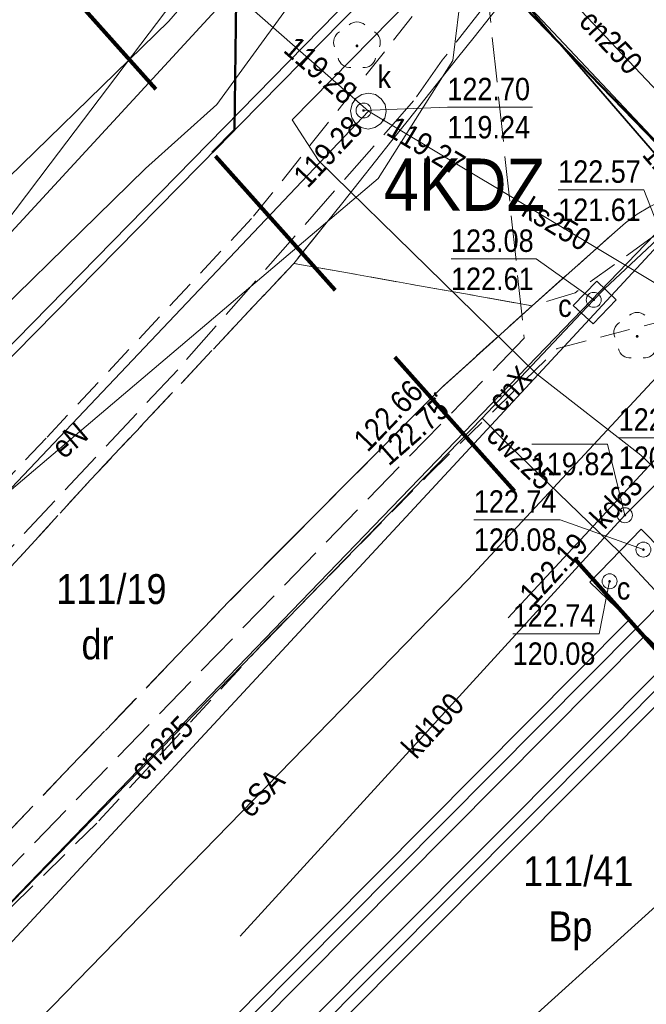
# Model space of a CAD drawing. Extents: x 0 to 6443539, y 0 to 5655063.
# Tile 10 of 64: x 6440759 to 6440780, y 5654931 to 5654964. Entities that reach past the tile are written whole.
import ezdxf
from ezdxf.enums import TextEntityAlignment as Align

# ---------------------------------------------------------------- set-up
doc = ezdxf.new("R2010")
doc.units = 0
doc.header["$MEASUREMENT"] = 0
for name, pattern in [('1.0_0.5', [1.5, 1, -0.5]), ('1.5_0.5', [2, 1.5, -0.5]), ('2', [0.9, 0.6, -0.3]), ('219-500', [0]), ('PRZER3-1', [4, 3, -1])]:
    doc.linetypes.add(name, pattern=pattern)
doc.layers.get('0').update_dxf_attribs({"color": 2, "linetype": 'CONTINUOUS', "lineweight": 5})
for name, color, linetype in [('210-oznaczenie konturu użytku gruntowego', 7, 'CONTINUOUS'), ('211-numer działki ewidencyjnej', 7, 'CONTINUOUS'), ('218-kontur użytku gruntowego', 7, 'CONTINUOUS'), ('219-działka ewidencyjna', 7, 'CONTINUOUS'), ('chodnik', 7, 'CONTINUOUS'), ('drzewo liściaste', 7, 'CONTINUOUS'), ('jezdnia', 7, 'CONTINUOUS'), ('komora podziemna', 7, 'CONTINUOUS'), ('krawężnik', 7, 'CONTINUOUS'), ('obudowa ochronna przewodu', 7, 'CONTINUOUS'), ('ogrodzenie trwałe', 7, 'CONTINUOUS'), ('pikieta sztuczna', 7, 'CONTINUOUS'), ('pikieta sztuczna-Atr2', 7, 'CONTINUOUS'), ('przewód ciepłowniczy', 7, 'CONTINUOUS'), ('przewód ciepłowniczy-Atr1', 7, 'CONTINUOUS'), ('przewód elektroenergetyczny podziemny', 7, 'CONTINUOUS'), ('przewód elektroenergetyczny podziemny - ob. projektowany', 7, 'CONTINUOUS'), ('przewód elektroenergetyczny podziemny-Atr1', 7, 'CONTINUOUS'), ('przewód kanalizacyjny', 7, 'CONTINUOUS'), ('przewód kanalizacyjny-Atr1', 7, 'CONTINUOUS'), ('przewód telekomunikacyjny podziemny - ob. projektowany', 7, 'CONTINUOUS'), ('przewód wodociągowy', 7, 'CONTINUOUS'), ('rzedna', 7, 'CONTINUOUS'), ('rzedna-Atr2', 7, 'CONTINUOUS'), ('rzedna-Atr3', 7, 'CONTINUOUS'), ('właz do komory lub kanału - okrągły', 7, 'CONTINUOUS'), ('właz do komory lub kanału - okrągły-Atr17', 7, 'CONTINUOUS'), ('Zakres', 7, 'CONTINUOUS')]:
    doc.layers.add(name, color=color, linetype=linetype)
doc.layers.add('z - MPZT', color=121, linetype='PRZER3-1', lineweight=18)
doc.styles.add('MapaZas', font='geodezja.shx', dxfattribs={"width": 0.9})
doc.linetypes.add('902-500', pattern='A,3.75,0,[1,ksztalty.shx,S=0.5,R=0,X=0,Y=0],3.75', length=7.5)
doc.linetypes.add('OLZ', pattern='A,3,-1,[36,msgB.shx,S=0.008,R=0,X=-0.5,Y=0],3', length=7)

# ---------------------------------------------------------------- blocks, each defined once
blk = doc.blocks.new('PW01')
at = {"linetype": 'Continuous', "lineweight": 13}
h = blk.add_hatch(color=0, dxfattribs=at)
edge = h.paths.add_edge_path()
edge.add_arc((0, 0), 0.045, 0, 360)
blk = doc.blocks.new('OP021')
at = {"linetype": 'Continuous', "lineweight": 13}
h = blk.add_hatch(color=0, dxfattribs=at)
edge = h.paths.add_edge_path()
edge.add_arc((0, 0), 0.05, 0, 360)
at = {"color": 0, "linetype": 'Continuous', "lineweight": 13}
for centre, start, end in [((0, 0.4), 49.272, 130.728), ((-0.38, 0.124), 121.308, 202.548), ((0.38, 0.124), 337.452, 58.692), ((-0.235, -0.324), 193.221, 274.871), ((0.235, -0.324), 265.129, 346.779)]:
    blk.add_arc(centre, 0.4, start, end, dxfattribs=at)
blk = doc.blocks.new('US22')
at = {"color": 0, "linetype": 'Continuous', "lineweight": 13}
blk.add_circle((0, 0), 0.25, dxfattribs=at)

msp = doc.modelspace()

# ---------------------------------------------------------------- linework, layer by layer
at = {"layer": '218-kontur użytku gruntowego', "color": 3, "linetype": 'Continuous', "lineweight": 13}
for points in [[(6440773.1, 5654967.83), (6440737.555, 5654931.679)], [(6440737.555, 5654931.679), (6440773.1, 5654967.83)], [(6440746.513, 5654922.325), (6440781.63, 5654958.76)], [(6440781.63, 5654958.76), (6440746.513, 5654922.325)]]:
    msp.add_lwpolyline(points, dxfattribs=at)
at = {"layer": '219-działka ewidencyjna', "color": 3, "linetype": '219-500', "lineweight": 13}
for points in [[(6440737.555, 5654931.679), (6440773.1, 5654967.83)], [(6440746.513, 5654922.325), (6440781.63, 5654958.76)]]:
    msp.add_lwpolyline(points, dxfattribs=at)
at = {"layer": '219-działka ewidencyjna', "color": 3, "linetype": '219-500', "lineweight": 13, "flags": 128}
msp.add_lwpolyline([(6440781.63, 5654958.76), (6440773.1, 5654967.83)], dxfattribs=at)
at = {"layer": 'chodnik', "color": 7, "linetype": '1.0_0.5', "lineweight": 13}
for points in [[(6440773.89, 5654966.83), (6440767.35, 5654958.58), (6440766.66, 5654957.73), (6440759.8, 5654950.39), (6440754.95, 5654945.28)], [(6440756.47, 5654943.74), (6440761.28, 5654948.99), (6440768.07, 5654956.23), (6440769.15, 5654957.57), (6440769.71, 5654958.26), (6440770.25, 5654958.95), (6440770.8, 5654959.65), (6440771.34, 5654960.34), (6440771.9, 5654961.03), (6440772.45, 5654961.72), (6440772.99, 5654962.41), (6440773.54, 5654963.1), (6440774.1, 5654963.79), (6440774.64, 5654964.48)], [(6440786.96, 5654956.64), (6440786.89, 5654956.69), (6440786.68, 5654956.86), (6440786.48, 5654957.03), (6440786.27, 5654957.2), (6440786.05, 5654957.36), (6440785.84, 5654957.51), (6440785.62, 5654957.68), (6440785.4, 5654957.83), (6440785, 5654958.09), (6440784.59, 5654958.29), (6440783.7, 5654957.71), (6440781.68, 5654957.83), (6440780, 5654957.07), (6440777.47, 5654955.25), (6440776.03, 5654954.81), (6440773, 5654952.07), (6440765.9, 5654944.92), (6440760.39, 5654939.17), (6440755.55, 5654934.1), (6440745.249, 5654923.645)], [(6440746.445, 5654922.396), (6440756.5, 5654932.61), (6440761.56, 5654937.59), (6440767.15, 5654943.64), (6440772.56, 5654949.16), (6440776.87, 5654953.38), (6440780.73, 5654954.4), (6440782.07, 5654954.4), (6440782.68, 5654954.05), (6440784.42, 5654952.81), (6440786.41, 5654950.96), (6440787.86, 5654952.44), (6440785.55, 5654954.54), (6440786.19, 5654955.76), (6440786.96, 5654956.64)]]:
    msp.add_lwpolyline(points, dxfattribs=at)
at = {"layer": 'jezdnia', "color": 7, "linetype": '1.5_0.5', "lineweight": 13}
for points in [[(6440774.64, 5654964.48), (6440774.1, 5654963.79), (6440773.54, 5654963.1), (6440772.99, 5654962.41), (6440772.45, 5654961.72), (6440771.9, 5654961.03), (6440771.34, 5654960.34), (6440770.8, 5654959.65), (6440770.25, 5654958.95), (6440769.71, 5654958.26), (6440769.15, 5654957.57), (6440768.07, 5654956.23), (6440776.03, 5654954.81), (6440778.79, 5654957.27), (6440779.15, 5654957.59), (6440779.54, 5654957.88), (6440779.95, 5654958.12)], [(6440745.249, 5654923.645), (6440755.55, 5654934.1), (6440760.39, 5654939.17), (6440765.9, 5654944.92), (6440773, 5654952.07), (6440776.03, 5654954.81), (6440768.07, 5654956.23), (6440761.28, 5654948.99), (6440756.47, 5654943.74), (6440752.33, 5654939.42), (6440744.34, 5654931.25), (6440741.103, 5654927.975)]]:
    msp.add_lwpolyline(points, dxfattribs=at)
at = {"layer": 'komora podziemna', "color": 32, "linetype": 'Continuous', "lineweight": 13, "flags": 128}
msp.add_lwpolyline([(6440771.12, 5654961.54), (6440771.16, 5654961.31), (6440771.11, 5654961.08), (6440770.97, 5654960.89), (6440770.78, 5654960.77), (6440770.55, 5654960.72), (6440770.32, 5654960.77), (6440770.13, 5654960.91), (6440770.01, 5654961.1), (6440769.96, 5654961.33), (6440770.02, 5654961.56), (6440770.15, 5654961.75), (6440770.34, 5654961.87), (6440770.57, 5654961.92), (6440770.8, 5654961.87), (6440770.99, 5654961.73)], close=True, dxfattribs=at)
at = {"layer": 'komora podziemna', "color": 6, "linetype": 'Continuous', "lineweight": 13, "flags": 128}
for points in [[(6440777.4, 5654954.82), (6440778.19, 5654955.64), (6440778.84, 5654955.01), (6440778.07, 5654954.21)], [(6440783.2, 5654943.76), (6440781.5, 5654942.16), (6440777.96, 5654945.57), (6440779.67, 5654947.34)]]:
    msp.add_lwpolyline(points, close=True, dxfattribs=at)
at = {"layer": 'krawężnik', "color": 7, "linetype": 'Continuous', "lineweight": 13, "flags": 128}
for points in [[(6440769.15, 5654957.57), (6440769.71, 5654958.26), (6440770.25, 5654958.95), (6440770.8, 5654959.65), (6440771.34, 5654960.34), (6440771.9, 5654961.03), (6440772.45, 5654961.72), (6440772.99, 5654962.41), (6440773.54, 5654963.1), (6440774.1, 5654963.79), (6440774.64, 5654964.48), (6440775.19, 5654965.17), (6440775.74, 5654965.86), (6440776.3, 5654966.55), (6440776.85, 5654967.24), (6440777.39, 5654967.93), (6440777.94, 5654968.62)], [(6440778.79, 5654957.27), (6440779.15, 5654957.59), (6440779.54, 5654957.88), (6440779.95, 5654958.12), (6440780.38, 5654958.33), (6440780.82, 5654958.49), (6440781.29, 5654958.63), (6440781.76, 5654958.71), (6440782.24, 5654958.75), (6440782.72, 5654958.74), (6440783.19, 5654958.69), (6440783.67, 5654958.6), (6440784.12, 5654958.47), (6440784.59, 5654958.29), (6440785, 5654958.09), (6440785.4, 5654957.83)], [(6440768.07, 5654956.23), (6440769.15, 5654957.57)], [(6440765.9, 5654944.92), (6440773, 5654952.07), (6440776.03, 5654954.81), (6440778.79, 5654957.27)]]:
    msp.add_lwpolyline(points, dxfattribs=at)
at = {"layer": 'obudowa ochronna przewodu', "color": 0, "lineweight": 35}
for p, q in [((6440751.873, 5654916.713), (6440779.264, 5654944.304)), ((6440779.264, 5654944.304), (6440779.53, 5654944.04)), ((6440779.796, 5654943.776), (6440779.53, 5654944.04)), ((6440752.406, 5654916.185), (6440779.796, 5654943.776)), ((6440780.644, 5654942.985), (6440753.154, 5654915.377)), ((6440781.176, 5654942.455), (6440753.685, 5654914.848))]:
    msp.add_line(p, q, dxfattribs=at)
at = {"layer": 'obudowa ochronna przewodu', "color": 7, "linetype": 'Continuous', "lineweight": 35, "flags": 128}
msp.add_lwpolyline([(6440759.23, 5654982.38), (6440760.24, 5654983.4), (6440760.67, 5654983.4), (6440765.54, 5654978.05), (6440767.44, 5654975.91), (6440768.86, 5654974.15), (6440773.18, 5654967.95), (6440781.54, 5654958.26), (6440782.67, 5654956.94), (6440784.87, 5654952.02), (6440789.39, 5654947.2), (6440794.72, 5654942.35), (6440794.83, 5654941.95), (6440794.57, 5654941.66)], dxfattribs=at)
at = {"layer": 'ogrodzenie trwałe', "color": 7, "linetype": '902-500', "lineweight": 35}
msp.add_lwpolyline([(6440737.406, 5654931.835), (6440772.17, 5654967.35)], dxfattribs=at)
at = {"layer": 'przewód ciepłowniczy', "color": 212, "linetype": 'Continuous', "lineweight": 13, "flags": 128}
for points in [[(6440778.09, 5654955.01), (6440778.45, 5654955.38), (6440782.68, 5654959.34), (6440781.83, 5654960.27), (6440775.5, 5654966.98), (6440774.59, 5654968.28), (6440776.61, 5654970.04)], [(6440774.36, 5654951.05), (6440777.67, 5654954.56), (6440778.09, 5654955.01)], [(6440778.94, 5654946.59), (6440775.24, 5654950.16), (6440774.36, 5654951.05)], [(6440778.94, 5654946.59), (6440780.44, 5654944.97)], [(6440779.53, 5654944.04), (6440780.44, 5654944.97)]]:
    msp.add_lwpolyline(points, dxfattribs=at)
at = {"layer": 'przewód ciepłowniczy', "color": 212, "linetype": 'Continuous', "lineweight": 13}
for points in [[(6440774.36, 5654951.05), (6440752.94, 5654929), (6440752.14, 5654928.16), (6440746.601, 5654922.233)], [(6440779.53, 5654944.04), (6440752.139, 5654916.45)], [(6440753.422, 5654915.11), (6440780.91, 5654942.72)]]:
    msp.add_lwpolyline(points, dxfattribs=at)
at = {"layer": 'przewód elektroenergetyczny podziemny', "color": 1, "linetype": 'Continuous', "lineweight": 13}
for points in [[(6440851.461, 5655015.163), (6440848.42, 5655009.85), (6440842.02, 5654999.46), (6440835.85, 5654993.29), (6440829.64, 5654987.09), (6440821.07, 5654978.52), (6440812.4, 5654970.06), (6440806.55, 5654963.57), (6440798.73, 5654955.06), (6440789.69, 5654944.84), (6440781.78, 5654936.2), (6440773.08, 5654928.33), (6440760.62, 5654916.78), (6440755.811, 5654912.615)], [(6440741.783, 5655002.407), (6440743.86, 5655000.21), (6440750.93, 5654992.52), (6440765.88, 5654976.97), (6440772.66, 5654968.71), (6440773.96, 5654967.09), (6440768.02, 5654961.03), (6440768.89, 5654959.67), (6440776.18, 5654952.54), (6440779.66, 5654949.82), (6440787.66, 5654942.23), (6440792.28, 5654937.64), (6440792.9, 5654936.92)], [(6440734.779, 5654934.579), (6440736.42, 5654934.37), (6440749.1, 5654945.67), (6440763.12, 5654959.4), (6440765.5, 5654961.54), (6440773.83, 5654973)], [(6440795.75, 5654968.21), (6440792, 5654964.53), (6440784.46, 5654957.04), (6440782.43, 5654954.83), (6440773.9, 5654945.66), (6440760.01, 5654931.4), (6440748.557, 5654920.19)]]:
    msp.add_lwpolyline(points, dxfattribs=at)
at = {"layer": 'przewód elektroenergetyczny podziemny', "color": 1, "linetype": 'Continuous', "lineweight": 13, "flags": 128}
for points in [[(6440759.23, 5654982.38), (6440760.24, 5654983.4), (6440760.67, 5654983.4), (6440765.54, 5654978.05), (6440767.44, 5654975.91), (6440768.86, 5654974.15), (6440773.18, 5654967.95), (6440781.54, 5654958.26), (6440782.67, 5654956.94), (6440784.87, 5654952.02), (6440789.39, 5654947.2), (6440794.72, 5654942.35), (6440794.83, 5654941.95), (6440794.56, 5654941.64)], [(6440770.58, 5654973.75), (6440773.68, 5654965.48), (6440773.38, 5654963.01), (6440770.89, 5654959.07), (6440750.27, 5654941.57)]]:
    msp.add_lwpolyline(points, dxfattribs=at)
at = {"layer": 'przewód elektroenergetyczny podziemny - ob. projektowany', "color": 1, "linetype": '1.5_0.5', "lineweight": 13}
for points in [[(6440751.866, 5655012.063), (6440757.54, 5655005.92), (6440757.61, 5655005.33), (6440753.2, 5654997.73), (6440753.37, 5654997.05), (6440755.84, 5654995.56), (6440768.15, 5654982.29), (6440778.96, 5654978.55), (6440779.58, 5654971.85), (6440774.49, 5654965.77), (6440775.77, 5654953.73), (6440757.28, 5654934.67), (6440747.97, 5654925.17), (6440745.854, 5654923.013)], [(6440759.19, 5654985.15), (6440759.12, 5654985.07), (6440759.07, 5654984.99), (6440759.04, 5654984.89), (6440759.03, 5654984.79), (6440759.04, 5654984.69), (6440759.06, 5654984.6), (6440759.11, 5654984.51), (6440759.17, 5654984.43), (6440761.13, 5654982.33), (6440780.76, 5654975.64), (6440780.56, 5654972.7), (6440773.03, 5654963.02), (6440772.07, 5654961.66), (6440764.19, 5654952.67), (6440751.9, 5654939.54), (6440740.808, 5654928.282)]]:
    msp.add_lwpolyline(points, dxfattribs=at)
at = {"layer": 'przewód kanalizacyjny', "color": 34, "linetype": 'Continuous', "lineweight": 13, "flags": 128}
for points in [[(6440770.56, 5654961.32), (6440737.07, 5654990.73)], [(6440770.56, 5654961.32), (6440794.02, 5654947.24)], [(6440788.72, 5654957.44), (6440779.13, 5654947.81), (6440766.28, 5654933.74)], [(6440775.23, 5654944.38), (6440782.36, 5654952.07), (6440783.43, 5654950.87)]]:
    msp.add_lwpolyline(points, dxfattribs=at)
at = {"layer": 'przewód kanalizacyjny', "color": 34, "linetype": 'Continuous', "lineweight": 13}
msp.add_lwpolyline([(6440740.031, 5654929.094), (6440770.56, 5654961.32)], dxfattribs=at)
at = {"layer": 'przewód telekomunikacyjny podziemny - ob. projektowany', "color": 30, "linetype": '1.5_0.5', "lineweight": 13}
msp.add_lwpolyline([(6440751.866, 5655012.063), (6440757.54, 5655005.92), (6440757.61, 5655005.33), (6440753.2, 5654997.73), (6440753.37, 5654997.05), (6440755.84, 5654995.56), (6440768.15, 5654982.29), (6440778.96, 5654978.55), (6440779.58, 5654971.85), (6440774.49, 5654965.77), (6440775.77, 5654953.73), (6440757.28, 5654934.67), (6440747.97, 5654925.17), (6440745.854, 5654923.013)], dxfattribs=at)
at = {"layer": 'przewód wodociągowy', "color": 5, "linetype": 'Continuous', "lineweight": 13, "flags": 128}
msp.add_lwpolyline([(6440764.15, 5654975.13), (6440768.93, 5654970.14), (6440763.89, 5654964.33), (6440757.19, 5654957.8), (6440748.1, 5654949.02), (6440740.63, 5654941.81), (6440736.42, 5654935.75)], dxfattribs=at)
at = {"layer": 'przewód wodociągowy', "color": 5, "linetype": 'Continuous', "lineweight": 13}
for points in [[(6440771.87, 5654975.09), (6440771.18, 5654974.42), (6440759.93, 5654959.56), (6440746.68, 5654942.02), (6440736.616, 5654932.66)], [(6440766.92, 5654968.53), (6440767.2, 5654967.19), (6440767.04, 5654966.41), (6440741.02, 5654938.17), (6440736.082, 5654933.218)], [(6440799.91, 5654946.33), (6440793.32, 5654949.45), (6440787.56, 5654952.24), (6440783.85, 5654954.59), (6440780.66, 5654957.3), (6440747.391, 5654921.408)]]:
    msp.add_lwpolyline(points, dxfattribs=at)
at = {"layer": 'rzedna-Atr2', "color": 7, "lineweight": 13, "flags": 128}
for points in [[(6440770.4, 5654961.34), (6440773.2, 5654961.45), (6440776.048, 5654961.45)], [(6440780.97, 5654955.62), (6440779.76, 5654958.69), (6440776.901, 5654958.69)], [(6440778.09, 5654955.01), (6440776.17, 5654956.38), (6440773.322, 5654956.38)], [(6440782.83, 5654949.51), (6440781.75, 5654950.4), (6440778.923, 5654950.4)], [(6440779.13, 5654947.81), (6440778.55, 5654950.19), (6440776.02, 5654950.19)], [(6440779.75, 5654946.66), (6440776.97, 5654947.66), (6440774.084, 5654947.66)], [(6440778.62, 5654945.6), (6440778.27, 5654943.85), (6440775.384, 5654943.85)]]:
    msp.add_lwpolyline(points, dxfattribs=at)
at = {"layer": 'z - MPZT', "linetype": 'Continuous', "lineweight": 50}
for points in [[(6440764.22, 5654977.04), (6440766.27, 5654974.61), (6440766.089, 5654960.699), (6440765.341, 5654959.939)], [(6440766.27, 5654974.61), (6440781.63, 5654958.76)]]:
    msp.add_lwpolyline(points, dxfattribs=at)
at = {"layer": 'z - MPZT', "color": 6, "linetype": 'Continuous'}
msp.add_lwpolyline([(6440766.27, 5654974.61), (6440773.1, 5654967.83), (6440781.63, 5654958.76), (6440787.44, 5654958.71)], dxfattribs=at)
at = {"layer": 'Zakres', "color": 6, "linetype": '2', "lineweight": 100, "ltscale": 10, "flags": 128}
msp.add_lwpolyline([(6440816.83, 5655014.07), (6440755.45, 5654971.03), (6440849.66, 5654865.39), (6440897.27, 5654894.48), (6440841.17, 5654953.39), (6440859.87, 5654965.39)], close=True, dxfattribs=at)

# ---------------------------------------------------------------- block references
at = {"layer": 'drzewo liściaste', "color": 94, "linetype": 'Continuous', "lineweight": 13}
for p in [(6440770.18, 5654963.5), (6440779.54, 5654953.79)]:
    msp.add_blockref('OP021', p, dxfattribs=at)
at = {"layer": 'pikieta sztuczna', "color": 7, "linetype": 'Continuous', "lineweight": 13}
for p in [(6440772.79, 5654951.88), (6440772.83, 5654951.81)]:
    msp.add_blockref('PW01', p, dxfattribs=at)
at = {"layer": 'rzedna', "color": 34, "linetype": 'Continuous', "lineweight": 13}
for p in [(6440770.12, 5654961.71), (6440770.15, 5654960.89), (6440771.06, 5654961.02), (6440779.13, 5654947.81), (6440775.63, 5654944.81)]:
    msp.add_blockref('PW01', p, dxfattribs=at)
at = {"layer": 'rzedna', "color": 7, "linetype": 'Continuous', "lineweight": 13}
msp.add_blockref('PW01', (6440770.4, 5654961.34), dxfattribs=at)
at = {"layer": 'rzedna', "color": 6, "linetype": 'Continuous', "lineweight": 13}
for p in [(6440778.09, 5654955.01), (6440779.75, 5654946.66), (6440778.62, 5654945.6)]:
    msp.add_blockref('PW01', p, dxfattribs=at)
at = {"layer": 'właz do komory lub kanału - okrągły', "color": 7, "linetype": 'Continuous', "lineweight": 13}
for p in [(6440770.4, 5654961.34), (6440778.09, 5654955.01), (6440779.13, 5654947.81), (6440779.75, 5654946.66), (6440778.62, 5654945.6)]:
    msp.add_blockref('US22', p, dxfattribs=at)

# ---------------------------------------------------------------- texts
at = {"layer": '210-oznaczenie konturu użytku gruntowego', "color": 3, "linetype": 'Continuous', "lineweight": 13, "style": 'MapaZas', "width": 0.9}
for s, p in [('dr', (6440760.978, 5654942.992)), ('Bp', (6440776.572, 5654933.563))]:
    msp.add_text(s, height=1, dxfattribs=at).set_placement(p)
at = {"layer": '211-numer działki ewidencyjnej', "color": 3, "linetype": 'Continuous', "lineweight": 13, "style": 'MapaZas', "width": 0.9}
for s, p in [('111/19', (6440760.137, 5654944.84)), ('111/41', (6440775.731, 5654935.411))]:
    msp.add_text(s, height=1, dxfattribs=at).set_placement(p)
at = {"layer": 'pikieta sztuczna-Atr2', "color": 7, "lineweight": 13, "style": 'MapaZas', "width": 0.9}
msp.add_text('122.66', height=0.75, rotation=46.336, dxfattribs=at).set_placement((6440770.54, 5654949.89))
msp.add_text('122.75', height=0.75, rotation=41.119, dxfattribs=at).set_placement((6440772.83, 5654951.81), align=Align.TOP_RIGHT)
at = {"layer": 'przewód ciepłowniczy-Atr1', "color": 212, "lineweight": 13, "style": 'MapaZas', "width": 0.9}
for s, rotation, p in [('cn250', 313.33, (6440778.67, 5654963.63)), ('cnX', 46.679, (6440775.29, 5654952.04)), ('cw225', 316.02, (6440775.65, 5654949.77)), ('cn225', 45.83, (6440763.65, 5654940.03))]:
    msp.add_text(s, height=0.75, rotation=rotation, dxfattribs=at).set_placement(p, align=Align.MIDDLE_CENTER)
at = {"layer": 'przewód elektroenergetyczny podziemny-Atr1', "color": 1, "lineweight": 13, "style": 'MapaZas', "width": 0.9}
for s, rotation, p in [('eN', 40.32, (6440760.58, 5654950.32)), ('eSA', 45.752, (6440766.96, 5654938.53))]:
    msp.add_text(s, height=0.75, rotation=rotation, dxfattribs=at).set_placement(p, align=Align.MIDDLE_CENTER)
at = {"layer": 'przewód kanalizacyjny-Atr1', "color": 34, "lineweight": 13, "style": 'MapaZas', "width": 0.9}
for s, rotation, p in [('ks250', 329, (6440776.85, 5654957.55)), ('kd63', 47.164, (6440778.84, 5654948.27)), ('kd100', 47.595, (6440772.71, 5654940.78))]:
    msp.add_text(s, height=0.75, rotation=rotation, dxfattribs=at).set_placement(p, align=Align.MIDDLE_CENTER)
at = {"layer": 'rzedna-Atr2', "color": 34, "lineweight": 13, "style": 'MapaZas', "width": 0.9}
for s, rotation, p in [('119.28', 318.7, (6440767.93, 5654963.6)), ('119.28', 46.6, (6440768.26, 5654958.97)), ('119.27', 329, (6440771.31, 5654960.87))]:
    msp.add_text(s, height=0.75, rotation=rotation, dxfattribs=at).set_placement(p, align=Align.MIDDLE_LEFT)
at = {"layer": 'rzedna-Atr2', "color": 7, "lineweight": 13, "style": 'MapaZas', "width": 0.9}
for s, p in [('122.70', (6440773.2, 5654961.458)), ('122.57', (6440776.901, 5654958.698)), ('123.08', (6440773.322, 5654956.388)), ('122.97', (6440778.923, 5654950.408)), ('122.74', (6440774.084, 5654947.668)), ('122.74', (6440775.384, 5654943.857))]:
    msp.add_text(s, height=0.75, dxfattribs=at).set_placement(p, align=Align.BOTTOM_LEFT)
at = {"layer": 'rzedna-Atr2', "color": 1, "lineweight": 13, "style": 'MapaZas', "width": 0.9}
msp.add_text('121.5', height=0.75, rotation=310.785, dxfattribs=at).set_placement((6440779.96, 5654960.09), align=Align.MIDDLE_LEFT)
at = {"layer": 'rzedna-Atr2', "color": 34, "lineweight": 13, "style": 'MapaZas', "width": 0.9}
msp.add_text('122.19', height=0.75, rotation=47.164, dxfattribs=at).set_placement((6440776.75, 5654946.02), align=Align.MIDDLE_CENTER)
at = {"layer": 'rzedna-Atr3', "color": 7, "lineweight": 13, "style": 'MapaZas', "width": 0.9}
for s, p in [('119.24', (6440773.2, 5654960.183)), ('121.61', (6440776.901, 5654957.423)), ('122.61', (6440773.322, 5654955.112)), ('119.82', (6440776.02, 5654948.923)), ('120.29', (6440778.923, 5654949.133)), ('120.08', (6440774.084, 5654946.393)), ('120.08', (6440775.384, 5654942.582))]:
    msp.add_text(s, height=0.75, dxfattribs=at).set_placement(p, align=Align.BOTTOM_LEFT)
at = {"layer": 'właz do komory lub kanału - okrągły-Atr17', "color": 7, "lineweight": 13, "style": 'MapaZas', "width": 0.9}
for s, p in [('k', (6440770.87, 5654962.09)), ('c', (6440776.9, 5654954.44)), ('c', (6440778.86, 5654944.99))]:
    msp.add_text(s, height=0.75, dxfattribs=at).set_placement(p)
at = {"layer": 'z - MPZT', "linetype": 'OLZ', "lineweight": 35, "style": 'MapaZas', "width": 0.9}
msp.add_text('4KDZ', height=1.75, rotation=359.9598, dxfattribs=at).set_placement((6440773.772, 5654958.861), align=Align.MIDDLE)

doc.saveas('drawing.dxf')
